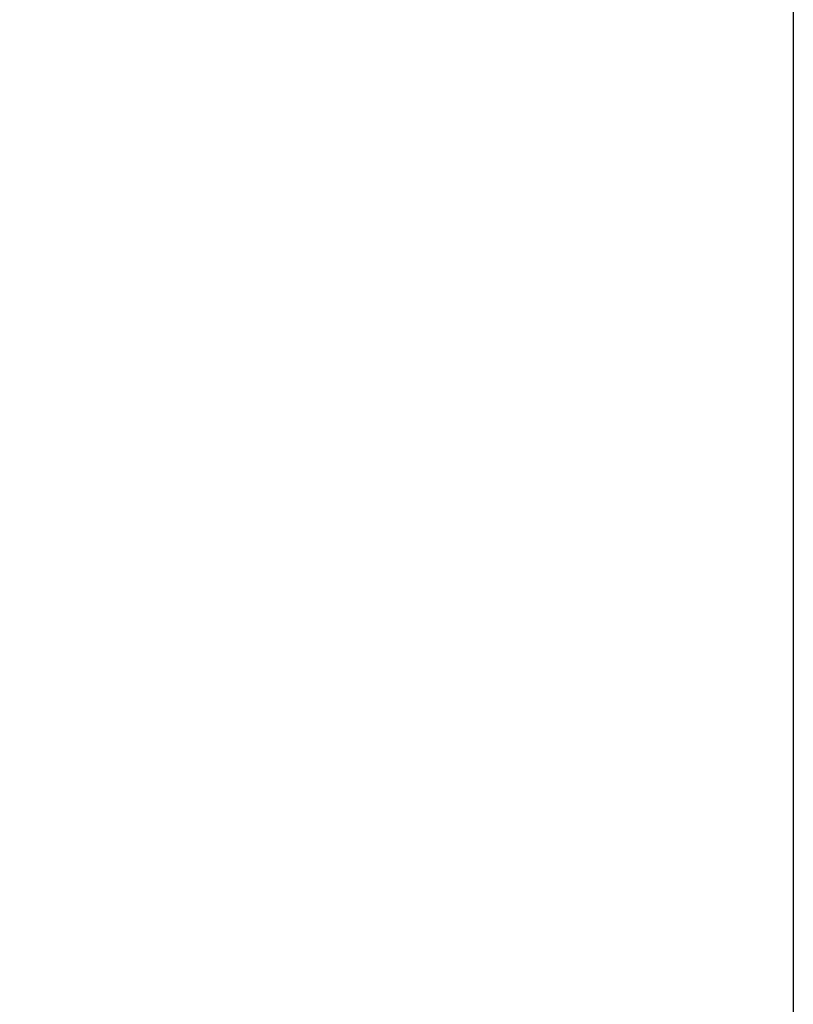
# Model space of a CAD drawing. Header units: metres. Extents: x 232632 to 233536, y 552897 to 554400.
# Tile 4 of 17: x 233369 to 233536, y 553217 to 553430. Entities that reach past the tile are written whole.
import ezdxf

# ---------------------------------------------------------------- set-up
doc = ezdxf.new("R2010")
doc.units = ezdxf.units.M
doc.layers.get('Defpoints').update_dxf_attribs({"color": 241})

msp = doc.modelspace()

# ---------------------------------------------------------------- linework, layer by layer
at = {"layer": 'Defpoints'}
msp.add_lwpolyline([(232867.8334066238, 554400.4949874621), (233536.3334066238, 554400.4949874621), (233536.3334066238, 552964.4949874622), (232867.8334066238, 552964.4949874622)], close=True, dxfattribs=at)

doc.saveas('drawing.dxf')
